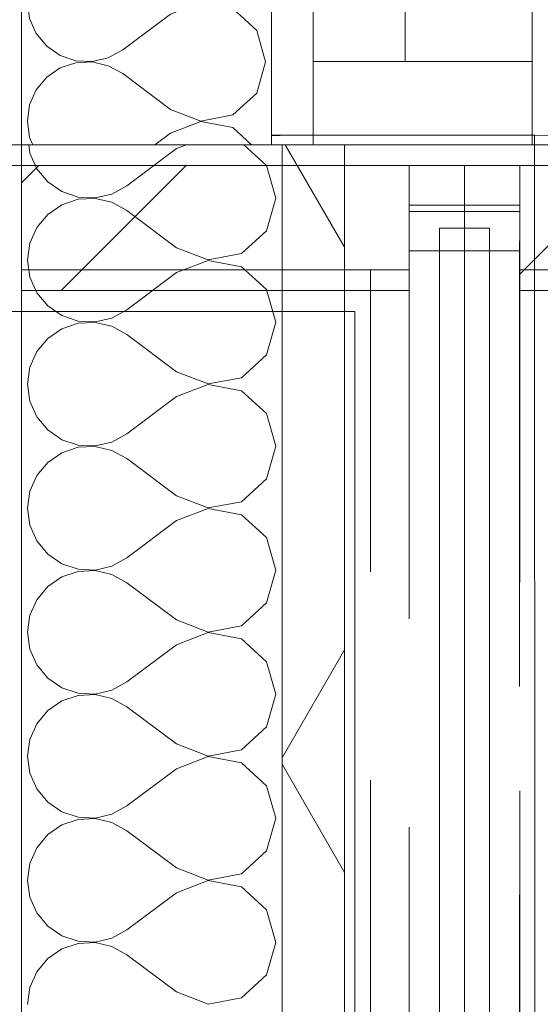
# Model space of a CAD drawing. Header units: millimetres. Extents: x 74467 to 235410, y -65 to 114857.
# Tile 218 of 256: x 139392 to 139642, y 70833 to 71306. Entities that reach past the tile are written whole.
import ezdxf
from ezdxf.enums import TextEntityAlignment as Align

# ---------------------------------------------------------------- set-up
doc = ezdxf.new("R2010")
doc.units = ezdxf.units.MM
doc.header["$MEASUREMENT"] = 0
for name, pattern in [('Katkend topelt', [1093.611073, 529.166651, -211.666656, 141.111112, -211.666656]), ('Katkend varjatud', [300, 200, -100]), ('Wipeout_Contour', [1000, 0, -1000])]:
    doc.linetypes.add(name, pattern=pattern)
for name, color, linetype in [('00 Kunstikonkursi LÜ jaoks asendi 2D', 7, 'Continuous'), ('00 Teljed.AR', 7, 'Continuous'), ('1232 Välisseinad.AR', 7, 'Continuous'), ('1235 Vahelaed.AR', 7, 'Continuous'), ('1245 Klaasfassaadid.AR', 7, 'Continuous'), ('1311 Siseseinad.AR', 7, 'Continuous'), ('9350 Netopind.AR', 7, 'Continuous'), ('Uks', 7, 'Continuous')]:
    doc.layers.add(name, color=color, linetype=linetype)
doc.styles.add('GENERATED_STYLE_3', font='txt')
pattern_1 = [(0, (0, 0), (0, 75), [0, -75])]
pattern_2 = [(45, (0, 0), (-176.7767, 176.7767), []), (45, (-35.36, 35.36), (-176.7767, 176.7767), []), (45, (-70.7, 70.7), (-176.7767, 176.7767), [])]

# ---------------------------------------------------------------- blocks, each defined once
blk = doc.blocks.new('Slab_19_1', base_point=(137442.64, 67680.27))
at = {"layer": '1235 Vahelaed.AR', "color": 7, "linetype": 'Continuous', "lineweight": 13, "flags": 128}
blk.add_lwpolyline([(137442.64, 67680.27), (139382.64, 67680.27), (139382.64, 69965.72), (139552.64, 69965.72), (139552.64, 71165.88), (139382.64, 71165.88), (139382.64, 71245.88), (137442.64, 71245.88)], close=True, dxfattribs=at)
blk = doc.blocks.new('Wall_11_1', base_point=(132092.64, 71435.88))
at = {"layer": '1311 Siseseinad.AR', "linetype": 'Continuous', "lineweight": 13, "true_color": 0x50504f}
h = blk.add_hatch(dxfattribs=at)
h.set_pattern_fill('Plokk_õõnesbetoon_0001', color=251, style=0, pattern_type=2)
h.set_pattern_definition([(45, (0, 0), (-70.71068, 70.71068), []), (135, (0, 0), (70.71068, 70.71068), [])])
h.paths.add_polyline_path([(139392.64, 71435.88), (133882.64, 71435.88), (133882.64, 71245.88), (139392.64, 71245.88)])
at = {"layer": '1311 Siseseinad.AR', "color": 7, "linetype": 'Continuous', "lineweight": 13, "flags": 128}
blk.add_lwpolyline([(139392.64, 71435.88), (139392.64, 71245.88)], dxfattribs=at)
at = {"layer": '1311 Siseseinad.AR', "color": 7, "linetype": 'Continuous', "lineweight": 15, "flags": 128}
blk.add_lwpolyline([(133882.64, 71245.88), (139392.64, 71245.88)], dxfattribs=at)
blk = doc.blocks.new('Trepp_Trepikoda_PK 1-TR2_2_1', base_point=(132392.64, 71235.88))
at = {"layer": '9350 Netopind.AR', "color": 7, "linetype": 'Continuous', "lineweight": 13, "flags": 128}
blk.add_lwpolyline([(131492.64, 71235.88), (131492.64, 69745.88), (132242.64, 69745.88), (132242.64, 67659.48), (133954.52, 67641.05), (133954.52, 67705.5), (139392.67, 67688.65), (139392.64, 69545.88), (139182.64, 69545.88), (139182.64, 69985.88), (139392.64, 69985.88), (139392.64, 71235.88)], close=True, dxfattribs=at)
blk = doc.blocks.new('Wall_339_1', base_point=(139342.64, 73185.88))
at = {"color": 254, "linetype": 'Wipeout_Contour', "lineweight": 0, "ltscale": 628177.244985}
blk.add_wipeout([(139512.64, 71245.88), (139512.64, 73185.88), (139392.64, 73185.88), (139392.64, 71245.88)], dxfattribs=at).dxf.layer = '1232 Välisseinad.AR'
at = {"layer": '1232 Välisseinad.AR', "color": 7, "linetype": 'Continuous', "lineweight": 13, "flags": 128}
blk.add_lwpolyline([(139512.64, 71245.88), (139512.64, 73185.88)], dxfattribs=at)
at = {"color": 254, "linetype": 'Wipeout_Contour', "lineweight": 0, "ltscale": 627919.733031}
blk.add_wipeout([(139392.64, 71245.88), (139392.64, 73185.88), (139367.64, 73185.88), (139367.64, 71245.88)], dxfattribs=at).dxf.layer = '1232 Välisseinad.AR'
at = {"layer": '1232 Välisseinad.AR', "color": 7, "linetype": 'Continuous', "lineweight": 13, "flags": 128}
for points in [[(139392.64, 71245.88), (139367.64, 71245.88)], [(139512.64, 71245.88), (139392.64, 71245.88)]]:
    blk.add_lwpolyline(points, dxfattribs=at)
blk = doc.blocks.new('Double Door with Sidelight_ Transom 24_2')
at = {"layer": 'Uks', "color": 7, "linetype": 'Continuous', "lineweight": 13}
for p, q in [((-929.99, 0), (-969.99, 0)), ((-969.99, 0), (-969.99, -105)), ((-969.99, 0), (-969.99, -105)), ((-969.99, 0), (-969.99, -105)), ((-929.99, -105), (-929.99, 0)), ((-509.99, 0), (-929.99, 0)), ((-969.99, -105), (-929.99, -105)), ((-969.99, -105), (-969.99, -125))]:
    blk.add_line(p, q, dxfattribs=at)
at = {"layer": 'Uks', "color": 7, "linetype": 'Continuous', "lineweight": 13, "flags": 128}
for points in [[(-509.99, -61), (-929.99, -61), (-929.99, 0), (-509.99, 0)], [(-929.99, -61), (-509.99, -61), (-509.99, -105), (-929.99, -105)]]:
    blk.add_lwpolyline(points, close=True, dxfattribs=at)
blk = doc.blocks.new('Wall_641_1', base_point=(139512.64, 73185.87))
at = {"layer": '1232 Välisseinad.AR', "color": 7, "linetype": 'Continuous', "lineweight": 15}
for p, q in [((139532.64, 71245.88), (139512.64, 71245.88)), ((139637.64, 71245.88), (139532.64, 71245.88))]:
    blk.add_line(p, q, dxfattribs=at)
at = {"layer": 'Uks', "color": 7, "linetype": 'Continuous', "lineweight": 13, "xscale": -1, "zscale": 1000, "rotation": 270}
blk.add_blockref('Double Door with Sidelight_ Transom 24_2', (139637.64, 72215.87), dxfattribs=at)
blk = doc.blocks.new('*X1645')
at = {"layer": '1232 Välisseinad.AR', "color": 252, "linetype": 'Continuous', "lineweight": 13, "true_color": 0x8c8d8c}
for p, q in [((139426.64, 71685.6), (139418.76, 71685.22)), ((139425.55, 71685.88), (139426.64, 71685.83)), ((139426.64, 71685.83), (139426.86, 71685.88)), ((139434.32, 71683.81), (139426.64, 71685.6)), ((139505.52, 71670.69), (139509.79, 71685.71)), ((139509.79, 71685.71), (139509.74, 71685.88)), ((139411.29, 71682.7), (139404.8, 71678.23)), ((139418.76, 71685.22), (139411.29, 71682.7)), ((139441.21, 71680), (139434.32, 71683.81)), ((139404.8, 71678.23), (139399.77, 71672.16)), ((139464.07, 71662.86), (139441.21, 71680)), ((139399.77, 71672.16), (139396.59, 71664.95)), ((139493.99, 71660.16), (139505.52, 71670.69)), ((139396.59, 71664.95), (139395.5, 71657.14)), ((139464.07, 71662.86), (139478.65, 71657.26)), ((139395.5, 71657.14), (139396.59, 71649.34)), ((139478.65, 71657.03), (139464.07, 71651.43)), ((139478.65, 71657.26), (139493.99, 71660.16)), ((139493.99, 71654.13), (139478.65, 71657.03)), ((139505.52, 71643.59), (139493.99, 71654.13)), ((139396.59, 71649.34), (139399.77, 71642.12)), ((139464.07, 71651.43), (139441.21, 71634.29)), ((139509.79, 71628.57), (139505.52, 71643.59)), ((139399.77, 71642.12), (139404.8, 71636.05)), ((139404.8, 71636.05), (139411.29, 71631.59)), ((139434.32, 71630.47), (139441.21, 71634.29)), ((139411.29, 71631.59), (139418.76, 71629.07)), ((139418.76, 71629.07), (139426.64, 71628.69)), ((139426.64, 71628.69), (139434.32, 71630.47)), ((139411.29, 71625.56), (139404.8, 71621.09)), ((139418.76, 71628.07), (139411.29, 71625.56)), ((139426.64, 71628.46), (139418.76, 71628.07)), ((139434.32, 71626.67), (139426.64, 71628.46)), ((139441.21, 71622.86), (139434.32, 71626.67)), ((139505.52, 71613.55), (139509.79, 71628.57)), ((139404.8, 71621.09), (139399.77, 71615.02)), ((139464.07, 71605.71), (139441.21, 71622.86)), ((139399.77, 71615.02), (139396.59, 71607.81)), ((139493.99, 71603.02), (139505.52, 71613.55)), ((139396.59, 71607.81), (139395.5, 71600)), ((139464.07, 71605.71), (139478.65, 71600.12)), ((139478.65, 71600.12), (139493.99, 71603.02)), ((139395.5, 71600), (139396.59, 71592.19)), ((139478.65, 71599.88), (139464.07, 71594.29)), ((139493.99, 71596.98), (139478.65, 71599.88)), ((139505.52, 71586.45), (139493.99, 71596.98)), ((139396.59, 71592.19), (139399.77, 71584.98)), ((139464.07, 71594.29), (139441.21, 71577.14)), ((139509.79, 71571.43), (139505.52, 71586.45)), ((139399.77, 71584.98), (139404.8, 71578.91)), ((139404.8, 71578.91), (139411.29, 71574.44)), ((139434.32, 71573.33), (139441.21, 71577.14)), ((139411.29, 71574.44), (139418.76, 71571.93)), ((139418.76, 71571.93), (139426.64, 71571.54)), ((139426.64, 71571.54), (139434.32, 71573.33)), ((139411.29, 71568.41), (139404.8, 71563.95)), ((139418.76, 71570.93), (139411.29, 71568.41)), ((139426.64, 71571.31), (139418.76, 71570.93)), ((139434.32, 71569.53), (139426.64, 71571.31)), ((139441.21, 71565.71), (139434.32, 71569.53)), ((139505.52, 71556.41), (139509.79, 71571.43)), ((139404.8, 71563.95), (139399.77, 71557.88)), ((139464.07, 71548.57), (139441.21, 71565.71)), ((139399.77, 71557.88), (139396.59, 71550.66)), ((139493.99, 71545.87), (139505.52, 71556.41)), ((139396.59, 71550.66), (139395.5, 71542.86)), ((139464.07, 71548.57), (139478.65, 71542.97)), ((139478.65, 71542.97), (139493.99, 71545.87)), ((139395.5, 71542.86), (139396.59, 71535.05)), ((139478.65, 71542.74), (139464.07, 71537.14)), ((139493.99, 71539.84), (139478.65, 71542.74)), ((139505.52, 71529.31), (139493.99, 71539.84)), ((139396.59, 71535.05), (139399.77, 71527.84)), ((139464.07, 71537.14), (139441.21, 71520)), ((139399.77, 71527.84), (139404.8, 71521.77)), ((139509.79, 71514.29), (139505.52, 71529.31)), ((139404.8, 71521.77), (139411.29, 71517.3)), ((139434.32, 71516.19), (139441.21, 71520)), ((139411.29, 71517.3), (139418.76, 71514.78)), ((139426.64, 71514.4), (139434.32, 71516.19)), ((139411.29, 71511.27), (139404.8, 71506.81)), ((139418.76, 71513.79), (139411.29, 71511.27)), ((139418.76, 71514.78), (139426.64, 71514.4)), ((139426.64, 71514.17), (139418.76, 71513.79)), ((139434.32, 71512.39), (139426.64, 71514.17)), ((139441.21, 71508.57), (139434.32, 71512.39)), ((139505.52, 71499.26), (139509.79, 71514.29)), ((139404.8, 71506.81), (139399.77, 71500.74)), ((139464.07, 71491.43), (139441.21, 71508.57)), ((139399.77, 71500.74), (139396.59, 71493.52)), ((139493.99, 71488.73), (139505.52, 71499.26)), ((139396.59, 71493.52), (139395.5, 71485.71)), ((139464.07, 71491.43), (139478.65, 71485.83)), ((139478.65, 71485.83), (139493.99, 71488.73)), ((139395.5, 71485.71), (139396.59, 71477.91)), ((139478.65, 71485.6), (139464.07, 71480)), ((139493.99, 71482.7), (139478.65, 71485.6)), ((139505.52, 71472.16), (139493.99, 71482.7)), ((139396.59, 71477.91), (139399.77, 71470.69)), ((139464.07, 71480), (139441.21, 71462.86)), ((139399.77, 71470.69), (139404.8, 71464.62)), ((139509.79, 71457.14), (139505.52, 71472.16)), ((139404.8, 71464.62), (139411.29, 71460.16)), ((139411.29, 71460.16), (139418.76, 71457.64)), ((139426.64, 71457.26), (139434.32, 71459.04)), ((139434.32, 71459.04), (139441.21, 71462.86)), ((139411.29, 71454.13), (139404.8, 71449.66)), ((139418.76, 71456.65), (139411.29, 71454.13)), ((139418.76, 71457.64), (139426.64, 71457.26)), ((139426.64, 71457.03), (139418.76, 71456.65)), ((139434.32, 71455.24), (139426.64, 71457.03)), ((139441.21, 71451.43), (139434.32, 71455.24)), ((139505.52, 71442.12), (139509.79, 71457.14)), ((139404.8, 71449.66), (139399.77, 71443.59)), ((139464.07, 71434.29), (139441.21, 71451.43)), ((139399.77, 71443.59), (139396.59, 71436.38)), ((139493.99, 71431.59), (139505.52, 71442.12)), ((139396.59, 71436.38), (139395.5, 71428.57)), ((139464.07, 71434.29), (139478.65, 71428.69)), ((139478.65, 71428.69), (139493.99, 71431.59)), ((139395.5, 71428.57), (139396.59, 71420.76)), ((139478.65, 71428.46), (139464.07, 71422.86)), ((139493.99, 71425.56), (139478.65, 71428.46)), ((139505.52, 71415.02), (139493.99, 71425.56)), ((139396.59, 71420.76), (139399.77, 71413.55)), ((139464.07, 71422.86), (139441.21, 71405.71)), ((139399.77, 71413.55), (139404.8, 71407.48)), ((139509.79, 71400), (139505.52, 71415.02)), ((139404.8, 71407.48), (139411.29, 71403.02)), ((139411.29, 71403.02), (139418.76, 71400.5)), ((139426.64, 71400.12), (139434.32, 71401.9)), ((139434.32, 71401.9), (139441.21, 71405.71)), ((139418.76, 71399.5), (139411.29, 71396.98)), ((139418.76, 71400.5), (139426.64, 71400.12)), ((139426.64, 71399.88), (139418.76, 71399.5)), ((139434.32, 71398.1), (139426.64, 71399.88)), ((139441.21, 71394.29), (139434.32, 71398.1)), ((139505.52, 71384.98), (139509.79, 71400)), ((139404.8, 71392.52), (139399.77, 71386.45)), ((139411.29, 71396.98), (139404.8, 71392.52)), ((139464.07, 71377.14), (139441.21, 71394.29)), ((139399.77, 71386.45), (139396.59, 71379.24)), ((139493.99, 71374.44), (139505.52, 71384.98)), ((139396.59, 71379.24), (139395.5, 71371.43)), ((139464.07, 71377.14), (139478.65, 71371.54)), ((139478.65, 71371.54), (139493.99, 71374.44)), ((139395.5, 71371.43), (139396.59, 71363.62)), ((139478.65, 71371.31), (139464.07, 71365.71)), ((139493.99, 71368.41), (139478.65, 71371.31)), ((139464.07, 71365.71), (139441.21, 71348.57)), ((139505.52, 71357.88), (139493.99, 71368.41)), ((139396.59, 71363.62), (139399.77, 71356.41)), ((139399.77, 71356.41), (139404.8, 71350.34)), ((139509.79, 71342.86), (139505.52, 71357.88)), ((139404.8, 71350.34), (139411.29, 71345.87)), ((139411.29, 71345.87), (139418.76, 71343.35)), ((139434.32, 71344.76), (139441.21, 71348.57)), ((139418.76, 71342.36), (139411.29, 71339.84)), ((139418.76, 71343.35), (139426.64, 71342.97)), ((139426.64, 71342.74), (139418.76, 71342.36)), ((139426.64, 71342.97), (139434.32, 71344.76)), ((139434.32, 71340.96), (139426.64, 71342.74)), ((139441.21, 71337.14), (139434.32, 71340.96)), ((139505.52, 71327.84), (139509.79, 71342.86)), ((139411.29, 71339.84), (139404.8, 71335.38)), ((139464.07, 71320), (139441.21, 71337.14)), ((139404.8, 71335.38), (139399.77, 71329.31)), ((139399.77, 71329.31), (139396.59, 71322.09)), ((139493.99, 71317.3), (139505.52, 71327.84)), ((139396.59, 71322.09), (139395.5, 71314.29)), ((139464.07, 71320), (139478.65, 71314.4)), ((139478.65, 71314.4), (139493.99, 71317.3)), ((139395.5, 71314.29), (139396.59, 71306.48)), ((139478.65, 71314.17), (139464.07, 71308.57)), ((139493.99, 71311.27), (139478.65, 71314.17)), ((139464.07, 71308.57), (139441.21, 71291.43)), ((139505.52, 71300.74), (139493.99, 71311.27)), ((139396.59, 71306.48), (139399.77, 71299.26)), ((139399.77, 71299.26), (139404.8, 71293.19)), ((139509.79, 71285.71), (139505.52, 71300.74)), ((139404.8, 71293.19), (139411.29, 71288.73)), ((139411.29, 71288.73), (139418.76, 71286.21)), ((139434.32, 71287.61), (139441.21, 71291.43)), ((139418.76, 71285.22), (139411.29, 71282.7)), ((139418.76, 71286.21), (139426.64, 71285.83)), ((139426.64, 71285.6), (139418.76, 71285.22)), ((139426.64, 71285.83), (139434.32, 71287.61)), ((139434.32, 71283.81), (139426.64, 71285.6)), ((139441.21, 71280), (139434.32, 71283.81)), ((139505.52, 71270.69), (139509.79, 71285.71)), ((139411.29, 71282.7), (139404.8, 71278.23)), ((139464.07, 71262.86), (139441.21, 71280)), ((139404.8, 71278.23), (139399.77, 71272.16)), ((139399.77, 71272.16), (139396.59, 71264.95)), ((139493.99, 71260.16), (139505.52, 71270.69)), ((139396.59, 71264.95), (139395.5, 71257.14)), ((139464.07, 71262.86), (139478.65, 71257.26)), ((139478.65, 71257.26), (139493.99, 71260.16)), ((139395.5, 71257.14), (139396.59, 71249.34)), ((139478.65, 71257.03), (139464.07, 71251.43)), ((139493.99, 71254.13), (139478.65, 71257.03)), ((139464.07, 71251.43), (139456.68, 71245.88)), ((139503.01, 71245.88), (139493.99, 71254.13)), ((139396.59, 71249.34), (139398.11, 71245.88))]:
    blk.add_line(p, q, dxfattribs=at)
blk = doc.blocks.new('Wall_642_1', base_point=(139342.64, 71245.88))
at = {"layer": '1232 Välisseinad.AR', "linetype": 'Continuous', "lineweight": 13, "true_color": 0x8c8d8c}
h = blk.add_hatch(dxfattribs=at)
h.set_pattern_fill('Kips__1__0001', color=252, style=0, pattern_type=2)
h.set_pattern_definition(pattern_1)
h.paths.add_polyline_path([(139355.14, 71245.88), (139355.14, 71685.88), (139342.64, 71685.88), (139342.64, 71245.88)])
h = blk.add_hatch(dxfattribs=at)
h.set_pattern_fill('Kips__1__0001', color=252, style=0, pattern_type=2)
h.set_pattern_definition(pattern_1)
h.paths.add_polyline_path([(139367.64, 71245.88), (139367.64, 71685.88), (139355.14, 71685.88), (139355.14, 71245.88)])
at = {"layer": '1232 Välisseinad.AR', "color": 7, "linetype": 'Continuous', "lineweight": 15}
for p, q in [((139355.14, 71245.88), (139355.14, 71685.88)), ((139367.64, 71245.88), (139367.64, 71685.88)), ((139392.64, 71245.88), (139392.64, 71685.88))]:
    blk.add_line(p, q, dxfattribs=at)
at = {"layer": '1232 Välisseinad.AR', "color": 7, "linetype": 'Continuous', "lineweight": 13, "flags": 128}
for points in [[(139355.14, 71685.88), (139342.64, 71685.88)], [(139367.64, 71685.88), (139355.14, 71685.88)], [(139392.64, 71685.88), (139367.64, 71685.88)], [(139512.64, 71685.88), (139392.64, 71685.88)], [(139355.14, 71245.88), (139342.64, 71245.88)], [(139367.64, 71245.88), (139355.14, 71245.88)], [(139392.64, 71245.88), (139367.64, 71245.88)], [(139512.64, 71245.88), (139392.64, 71245.88)]]:
    blk.add_lwpolyline(points, dxfattribs=at)
at = {"layer": '1232 Välisseinad.AR', "color": 7, "linetype": 'Continuous', "lineweight": 15, "flags": 128}
for points in [[(139342.64, 71685.88), (139342.64, 71245.88)], [(139512.64, 71245.88), (139512.64, 71685.88)]]:
    blk.add_lwpolyline(points, dxfattribs=at)
at = {"layer": '1232 Välisseinad.AR', "color": 7, "lineweight": 15}
blk.add_blockref('*X1645', (0, 0), dxfattribs=at)
blk = doc.blocks.new('Curtain Wall_24_1')
at = {"layer": '1245 Klaasfassaadid.AR', "color": 7, "linetype": 'Continuous', "lineweight": 13}
for p, q in [((139605.14, 71235.88), (139605.14, 71235.88)), ((139605.14, 71235.88), (139605.14, 69958.75)), ((139605.14, 69958.75), (139605.14, 71235.88)), ((139605.14, 71235.88), (139605.14, 71235.88))]:
    blk.add_line(p, q, dxfattribs=at)
blk = doc.blocks.new('Curtain Wall_26_1')
at = {"layer": '1245 Klaasfassaadid.AR', "linetype": 'Continuous', "lineweight": 0, "true_color": 0x000000}
h = blk.add_hatch(dxfattribs=at)
h.set_pattern_fill('Alumiinium_0001', color=178, style=0, pattern_type=2)
h.set_pattern_definition(pattern_2)
h.paths.add_polyline_path([(139560.14, 71175.88), (139560.14, 71235.88), (139392.64, 71235.88), (139392.64, 71175.88)])
h = blk.add_hatch(dxfattribs=at)
h.set_pattern_fill('Alumiinium_0001', color=178, style=0, pattern_type=2)
h.set_pattern_definition(pattern_2)
h.paths.add_polyline_path([(139578.64, 71175.88), (139578.64, 71194.88), (139605.14, 71194.88), (139605.14, 71216.88), (139578.64, 71216.88), (139578.64, 71235.88), (139560.14, 71235.88), (139560.14, 71175.88)])
h = blk.add_hatch(dxfattribs=at)
h.set_pattern_fill('Alumiinium_0001', color=178, style=0, pattern_type=2)
h.set_pattern_definition(pattern_2)
h.paths.add_polyline_path([(139650.13, 71175.88), (139650.13, 71235.88), (139631.68, 71235.88), (139631.65, 71216.88), (139639.23, 71216.88), (139639.23, 71194.88), (139631.64, 71194.88), (139631.61, 71175.88)])
h = blk.add_hatch(dxfattribs=at)
h.set_pattern_fill('Alumiinium_0001', color=178, style=0, pattern_type=2)
h.set_pattern_definition(pattern_2)
h.paths.add_polyline_path([(139639.23, 71194.88), (139639.23, 71216.88), (139631.65, 71216.88), (139605.14, 71216.88), (139605.14, 71194.88), (139631.64, 71194.88)])
at = {"layer": '1245 Klaasfassaadid.AR', "color": 7, "linetype": 'Continuous', "lineweight": 13}
for p, q in [((139392.64, 71235.88), (139392.64, 71175.88)), ((139578.64, 71235.88), (139578.64, 71216.88)), ((139631.68, 71235.88), (139631.65, 71216.88)), ((139650.13, 71235.88), (139631.68, 71235.88)), ((139578.64, 71194.88), (139578.64, 71175.88)), ((139631.64, 71194.88), (139631.61, 71175.88)), ((139650.13, 71175.88), (139631.61, 71175.88))]:
    blk.add_line(p, q, dxfattribs=at)
at = {"layer": '1245 Klaasfassaadid.AR', "color": 7, "linetype": 'Katkend varjatud', "lineweight": 13, "flags": 128}
for points in [[(139578.64, 71235.88), (139560.14, 71235.88), (139392.64, 71235.88)], [(139392.64, 71235.88), (139392.64, 71230.88), (139392.64, 69518.38), (139392.64, 69513.38), (139392.64, 69485.88), (139392.64, 67705.88), (139392.64, 67700.88)], [(139631.68, 71235.88), (139605.14, 71235.88), (139578.64, 71235.88)], [(139578.64, 69518.38), (139578.64, 71230.88), (139578.64, 71235.88)], [(139631.68, 71235.88), (139631.67, 71230.88), (139631.67, 69518.38)], [(139650.13, 71235.88), (139631.68, 71235.88)], [(139631.65, 71216.88), (139605.14, 71216.88), (139578.64, 71216.88)], [(139578.64, 71213.88), (139605.14, 71213.88), (139631.64, 71213.88)], [(139605.14, 69525.38), (139605.14, 71216.88)], [(139631.64, 71213.88), (139631.62, 71185.88)], [(139631.65, 71213.88), (139631.65, 71216.88)], [(139578.64, 71185.88), (139560.14, 71185.88), (139392.64, 71185.88)], [(139560.14, 69540.88), (139560.14, 71185.88)], [(139650.13, 71185.88), (139631.62, 71185.88)], [(139631.62, 71185.88), (139631.62, 69540.88)]]:
    blk.add_lwpolyline(points, dxfattribs=at)
at = {"layer": '1245 Klaasfassaadid.AR', "color": 7, "linetype": 'Continuous', "lineweight": 13, "flags": 128}
for points in [[(139578.64, 71235.88), (139560.14, 71235.88), (139392.64, 71235.88)], [(139631.65, 71216.88), (139605.14, 71216.88), (139578.64, 71216.88)], [(139631.64, 71194.88), (139605.14, 71194.88), (139578.64, 71194.88)], [(139578.64, 71175.88), (139560.14, 71175.88), (139392.64, 71175.88)]]:
    blk.add_lwpolyline(points, dxfattribs=at)
blk.add_lwpolyline([(139617.14, 69515.88), (139593.14, 69515.88), (139593.14, 71205.88), (139617.14, 71205.88)], close=True, dxfattribs=at)
blk = doc.blocks.new('*X3571')
at = {"layer": '1232 Välisseinad.AR', "color": 252, "linetype": 'Continuous', "lineweight": 13, "true_color": 0x8c8d8c}
for p, q in [((139396.19, 71245.88), (139396.75, 71241.87)), ((139471.82, 71245.88), (139467.05, 71244.05)), ((139510.22, 71235.88), (139499.28, 71245.88)), ((139396.75, 71241.87), (139400.06, 71234.35)), ((139467.05, 71244.05), (139443.24, 71226.19)), ((139400.06, 71234.35), (139405.3, 71228.03)), ((139514.67, 71220.24), (139510.22, 71235.88)), ((139405.3, 71228.03), (139412.07, 71223.38)), ((139412.07, 71223.38), (139419.85, 71220.76)), ((139436.05, 71222.22), (139443.24, 71226.19)), ((139419.85, 71219.72), (139412.07, 71217.1)), ((139419.85, 71220.76), (139428.05, 71220.36)), ((139428.05, 71220.12), (139419.85, 71219.72)), ((139428.05, 71220.36), (139436.05, 71222.22)), ((139436.05, 71218.26), (139428.05, 71220.12)), ((139443.24, 71214.29), (139436.05, 71218.26)), ((139510.22, 71204.59), (139514.67, 71220.24)), ((139412.07, 71217.1), (139405.3, 71212.45)), ((139467.05, 71196.43), (139443.24, 71214.29)), ((139405.3, 71212.45), (139400.06, 71206.12)), ((139400.06, 71206.12), (139396.75, 71198.61)), ((139498.22, 71193.62), (139510.22, 71204.59)), ((139396.75, 71198.61), (139395.62, 71190.48)), ((139467.05, 71196.43), (139482.23, 71190.6)), ((139395.62, 71190.48), (139396.75, 71182.34)), ((139482.23, 71190.36), (139467.05, 71184.52)), ((139482.23, 71190.6), (139498.22, 71193.62)), ((139498.22, 71187.33), (139482.23, 71190.36)), ((139467.05, 71184.52), (139443.24, 71166.67)), ((139510.22, 71176.36), (139498.22, 71187.33)), ((139396.75, 71182.34), (139400.06, 71174.83)), ((139514.67, 71160.71), (139510.22, 71176.36)), ((139400.06, 71174.83), (139405.3, 71168.51)), ((139405.3, 71168.51), (139412.07, 71163.86)), ((139436.05, 71162.69), (139443.24, 71166.67)), ((139412.07, 71163.86), (139419.85, 71161.23)), ((139419.85, 71161.23), (139428.05, 71160.83)), ((139428.05, 71160.83), (139436.05, 71162.69)), ((139412.07, 71157.57), (139405.3, 71152.92)), ((139419.85, 71160.2), (139412.07, 71157.57)), ((139428.05, 71160.59), (139419.85, 71160.2)), ((139436.05, 71158.74), (139428.05, 71160.59)), ((139443.24, 71154.76), (139436.05, 71158.74)), ((139510.22, 71145.07), (139514.67, 71160.71)), ((139405.3, 71152.92), (139400.06, 71146.6)), ((139467.05, 71136.9), (139443.24, 71154.76)), ((139400.06, 71146.6), (139396.75, 71139.09)), ((139498.22, 71134.09), (139510.22, 71145.07)), ((139396.75, 71139.09), (139395.62, 71130.95)), ((139467.05, 71136.9), (139482.23, 71131.07)), ((139482.23, 71131.07), (139498.22, 71134.09)), ((139395.62, 71130.95), (139396.75, 71122.82)), ((139482.23, 71130.83), (139467.05, 71125)), ((139498.22, 71127.81), (139482.23, 71130.83)), ((139510.22, 71116.84), (139498.22, 71127.81)), ((139467.05, 71125), (139443.24, 71107.14)), ((139396.75, 71122.82), (139400.06, 71115.31)), ((139400.06, 71115.31), (139405.3, 71108.98)), ((139514.67, 71101.19), (139510.22, 71116.84)), ((139405.3, 71108.98), (139412.07, 71104.33)), ((139412.07, 71104.33), (139419.85, 71101.71)), ((139436.05, 71103.17), (139443.24, 71107.14)), ((139419.85, 71100.67), (139412.07, 71098.05)), ((139419.85, 71101.71), (139428.05, 71101.31)), ((139428.05, 71101.07), (139419.85, 71100.67)), ((139428.05, 71101.31), (139436.05, 71103.17)), ((139436.05, 71099.21), (139428.05, 71101.07)), ((139510.22, 71085.54), (139514.67, 71101.19)), ((139412.07, 71098.05), (139405.3, 71093.4)), ((139443.24, 71095.24), (139436.05, 71099.21)), ((139467.05, 71077.38), (139443.24, 71095.24)), ((139405.3, 71093.4), (139400.06, 71087.08)), ((139400.06, 71087.08), (139396.75, 71079.56)), ((139498.22, 71074.57), (139510.22, 71085.54)), ((139396.75, 71079.56), (139395.62, 71071.43)), ((139467.05, 71077.38), (139482.23, 71071.55)), ((139395.62, 71071.43), (139396.75, 71063.3)), ((139482.23, 71071.31), (139467.05, 71065.48)), ((139482.23, 71071.55), (139498.22, 71074.57)), ((139498.22, 71068.29), (139482.23, 71071.31)), ((139510.22, 71057.31), (139498.22, 71068.29)), ((139396.75, 71063.3), (139400.06, 71055.78)), ((139467.05, 71065.48), (139443.24, 71047.62)), ((139514.67, 71041.67), (139510.22, 71057.31)), ((139400.06, 71055.78), (139405.3, 71049.46)), ((139405.3, 71049.46), (139412.07, 71044.81)), ((139436.05, 71043.65), (139443.24, 71047.62)), ((139412.07, 71044.81), (139419.85, 71042.18)), ((139428.05, 71041.79), (139436.05, 71043.65)), ((139412.07, 71038.52), (139405.3, 71033.87)), ((139419.85, 71041.15), (139412.07, 71038.52)), ((139419.85, 71042.18), (139428.05, 71041.79)), ((139428.05, 71041.55), (139419.85, 71041.15)), ((139436.05, 71039.69), (139428.05, 71041.55)), ((139443.24, 71035.71), (139436.05, 71039.69)), ((139510.22, 71026.02), (139514.67, 71041.67)), ((139405.3, 71033.87), (139400.06, 71027.55)), ((139467.05, 71017.86), (139443.24, 71035.71)), ((139400.06, 71027.55), (139396.75, 71020.04)), ((139498.22, 71015.05), (139510.22, 71026.02)), ((139396.75, 71020.04), (139395.62, 71011.9)), ((139467.05, 71017.86), (139482.23, 71012.03)), ((139482.23, 71012.03), (139498.22, 71015.05)), ((139395.62, 71011.9), (139396.75, 71003.77)), ((139482.23, 71011.78), (139467.05, 71005.95)), ((139498.22, 71008.76), (139482.23, 71011.78)), ((139467.05, 71005.95), (139443.24, 70988.1)), ((139510.22, 70997.79), (139498.22, 71008.76)), ((139396.75, 71003.77), (139400.06, 70996.26)), ((139400.06, 70996.26), (139405.3, 70989.94)), ((139514.67, 70982.14), (139510.22, 70997.79)), ((139405.3, 70989.94), (139412.07, 70985.28)), ((139436.05, 70984.12), (139443.24, 70988.1)), ((139412.07, 70985.28), (139419.85, 70982.66)), ((139419.85, 70981.62), (139412.07, 70979)), ((139419.85, 70982.66), (139428.05, 70982.26)), ((139428.05, 70982.02), (139419.85, 70981.62)), ((139428.05, 70982.26), (139436.05, 70984.12)), ((139436.05, 70980.16), (139428.05, 70982.02)), ((139510.22, 70966.5), (139514.67, 70982.14)), ((139412.07, 70979), (139405.3, 70974.35)), ((139443.24, 70976.19), (139436.05, 70980.16)), ((139405.3, 70974.35), (139400.06, 70968.03)), ((139467.05, 70958.33), (139443.24, 70976.19)), ((139400.06, 70968.03), (139396.75, 70960.51)), ((139498.22, 70955.52), (139510.22, 70966.5)), ((139396.75, 70960.51), (139395.62, 70952.38)), ((139467.05, 70958.33), (139482.23, 70952.5)), ((139482.23, 70952.5), (139498.22, 70955.52)), ((139395.62, 70952.38), (139396.75, 70944.25)), ((139482.23, 70952.26), (139467.05, 70946.43)), ((139498.22, 70949.24), (139482.23, 70952.26)), ((139510.22, 70938.27), (139498.22, 70949.24)), ((139396.75, 70944.25), (139400.06, 70936.73)), ((139467.05, 70946.43), (139443.24, 70928.57)), ((139400.06, 70936.73), (139405.3, 70930.41)), ((139514.67, 70922.62), (139510.22, 70938.27)), ((139405.3, 70930.41), (139412.07, 70925.76)), ((139412.07, 70925.76), (139419.85, 70923.14)), ((139428.05, 70922.74), (139436.05, 70924.6)), ((139436.05, 70924.6), (139443.24, 70928.57)), ((139419.85, 70922.1), (139412.07, 70919.48)), ((139419.85, 70923.14), (139428.05, 70922.74)), ((139428.05, 70922.5), (139419.85, 70922.1)), ((139436.05, 70920.64), (139428.05, 70922.5)), ((139443.24, 70916.67), (139436.05, 70920.64)), ((139510.22, 70906.97), (139514.67, 70922.62)), ((139412.07, 70919.48), (139405.3, 70914.83)), ((139467.05, 70898.81), (139443.24, 70916.67)), ((139405.3, 70914.83), (139400.06, 70908.5)), ((139400.06, 70908.5), (139396.75, 70900.99)), ((139498.22, 70896), (139510.22, 70906.97)), ((139396.75, 70900.99), (139395.62, 70892.86)), ((139467.05, 70898.81), (139482.23, 70892.98)), ((139395.62, 70892.86), (139396.75, 70884.72)), ((139482.23, 70892.74), (139467.05, 70886.9)), ((139482.23, 70892.98), (139498.22, 70896)), ((139498.22, 70889.72), (139482.23, 70892.74)), ((139467.05, 70886.9), (139443.24, 70869.05)), ((139510.22, 70878.74), (139498.22, 70889.72)), ((139396.75, 70884.72), (139400.06, 70877.21)), ((139514.67, 70863.1), (139510.22, 70878.74)), ((139400.06, 70877.21), (139405.3, 70870.89)), ((139405.3, 70870.89), (139412.07, 70866.24)), ((139436.05, 70865.07), (139443.24, 70869.05)), ((139412.07, 70866.24), (139419.85, 70863.61)), ((139419.85, 70863.61), (139428.05, 70863.22)), ((139428.05, 70863.22), (139436.05, 70865.07)), ((139412.07, 70859.95), (139405.3, 70855.3)), ((139419.85, 70862.58), (139412.07, 70859.95)), ((139428.05, 70862.97), (139419.85, 70862.58)), ((139436.05, 70861.12), (139428.05, 70862.97)), ((139443.24, 70857.14), (139436.05, 70861.12)), ((139510.22, 70847.45), (139514.67, 70863.1)), ((139405.3, 70855.3), (139400.06, 70848.98)), ((139467.05, 70839.29), (139443.24, 70857.14)), ((139400.06, 70848.98), (139396.75, 70841.47)), ((139498.22, 70836.48), (139510.22, 70847.45)), ((139396.75, 70841.47), (139395.62, 70833.33)), ((139467.05, 70839.29), (139482.23, 70833.45)), ((139482.23, 70833.45), (139498.22, 70836.48))]:
    blk.add_line(p, q, dxfattribs=at)
blk = doc.blocks.new('Wall_922_1', base_point=(139182.64, 71245.88))
at = {"layer": '1232 Välisseinad.AR', "linetype": 'Continuous', "lineweight": 13, "true_color": 0x8c8d8c}
h = blk.add_hatch(dxfattribs=at)
h.set_pattern_fill('Insulatsioon_vill_0001', color=252, style=0, pattern_type=2)
h.set_pattern_definition([(60, (0, 0), (-129.90381, 75), []), (120, (0, 0), (129.90381, 75), [])])
h.paths.add_polyline_path([(139547.64, 69885.72), (139547.64, 71245.88), (139517.64, 71245.88), (139517.64, 69885.72)])
at = {"layer": '1232 Välisseinad.AR', "color": 7, "linetype": 'Continuous', "lineweight": 13}
for p, q in [((139392.64, 69885.72), (139392.64, 71245.88)), ((139517.64, 69885.72), (139517.64, 71245.88))]:
    blk.add_line(p, q, dxfattribs=at)
at = {"layer": '1232 Välisseinad.AR', "color": 7, "linetype": 'Continuous', "lineweight": 13, "flags": 128}
for points in [[(139392.64, 71245.88), (139322.64, 71245.88)], [(139517.64, 71245.88), (139392.64, 71245.88)], [(139547.64, 71245.88), (139517.64, 71245.88)], [(139547.64, 69885.72), (139547.64, 71245.88)]]:
    blk.add_lwpolyline(points, dxfattribs=at)
at = {"layer": '1232 Välisseinad.AR', "color": 7, "lineweight": 15}
blk.add_blockref('*X3571', (0, 0), dxfattribs=at)
blk = doc.blocks.new('Standard grid marker_7')
at = {"layer": '00 Teljed.AR', "color": 252, "linetype": 'Katkend topelt', "lineweight": 13, "true_color": 0x8c8d8c}
blk.add_line((1179.41, 0), (38064.5, 0), dxfattribs=at)
at = {"layer": '00 Teljed.AR', "color": 252, "lineweight": 13, "true_color": 0x8c8d8c, "style": 'GENERATED_STYLE_3'}
for tag, p in [('AC_MarkerText_1_0', (-200, -191.43)), ('AC_MarkerText_1_1', (39443.91, -191.43))]:
    blk.add_attdef(tag, text='', height=200, rotation=180, dxfattribs=at).set_placement(p, align=Align.TOP_CENTER)

msp = doc.modelspace()

# ---------------------------------------------------------------- linework, layer by layer
at = {"layer": '00 Kunstikonkursi LÜ jaoks asendi 2D', "color": 7, "linetype": 'Continuous', "lineweight": 13, "flags": 128}
for points in [[(85212.3, 103505.93), (80740.08, 71575.34), (94838.97, 69600.78), (97910.79, 91471.6), (123957.76, 87832.01), (121631.91, 71230.03), (139853.7, 71250.65), (139838.51, 103531.64)], [(121631.91, 71230.03), (121180.17, 68000.71), (139640.41, 67681.92), (139638.73, 71250.55)]]:
    msp.add_lwpolyline(points, close=True, dxfattribs=at)
at = {"layer": '9350 Netopind.AR', "color": 7, "linetype": 'Continuous', "lineweight": 0, "true_color": 0xfaefc5, "flags": 128}
msp.add_lwpolyline([(131492.64, 71235.88), (131492.64, 69745.88), (132242.64, 69745.88), (132242.64, 67659.48), (133954.52, 67641.05), (133954.52, 67705.5), (139392.67, 67688.65), (139392.64, 69545.88), (139182.64, 69545.88), (139182.64, 69985.88), (139392.64, 69985.88), (139392.64, 71235.88)], close=True, dxfattribs=at)

# ---------------------------------------------------------------- block references
at = {"layer": '1235 Vahelaed.AR', "color": 7, "linetype": 'Continuous', "lineweight": 13}
msp.add_blockref('Slab_19_1', (137442.64, 67680.27), dxfattribs=at)
at = {"layer": '1245 Klaasfassaadid.AR', "linetype": 'Continuous', "lineweight": 0}
msp.add_blockref('Curtain Wall_24_1', (0, 0), dxfattribs=at)
at = {"layer": '1311 Siseseinad.AR', "color": 7, "lineweight": 15}
msp.add_blockref('Wall_11_1', (132092.64, 71435.88), dxfattribs=at)
at = {"layer": '9350 Netopind.AR', "color": 7, "linetype": 'Continuous', "lineweight": 13}
msp.add_blockref('Trepp_Trepikoda_PK 1-TR2_2_1', (132392.64, 71235.88), dxfattribs=at)

# ---------------------------------------------------------------- next in the draw order: block references
at = {"layer": '1232 Välisseinad.AR', "color": 7, "lineweight": 15}
msp.add_blockref('Wall_339_1', (139342.64, 73185.88), dxfattribs=at)
at = {"layer": '1245 Klaasfassaadid.AR', "linetype": 'Continuous', "lineweight": 0}
msp.add_blockref('Curtain Wall_26_1', (0, 0), dxfattribs=at)

# ---------------------------------------------------------------- next in the draw order: block references
at = {"layer": '00 Teljed.AR', "color": 7, "linetype": 'Continuous', "lineweight": 13, "zscale": 1000, "rotation": 180}
msp.add_blockref('Standard grid marker_7', (144446.65, 71245.88), dxfattribs=at)
at = {"layer": '1232 Välisseinad.AR', "color": 7, "lineweight": 15}
for name, p in [('Wall_641_1', (139512.64, 73185.87)), ('Wall_642_1', (139342.64, 71245.88)), ('Wall_922_1', (139182.64, 71245.88))]:
    msp.add_blockref(name, p, dxfattribs=at)

doc.saveas('drawing.dxf')
